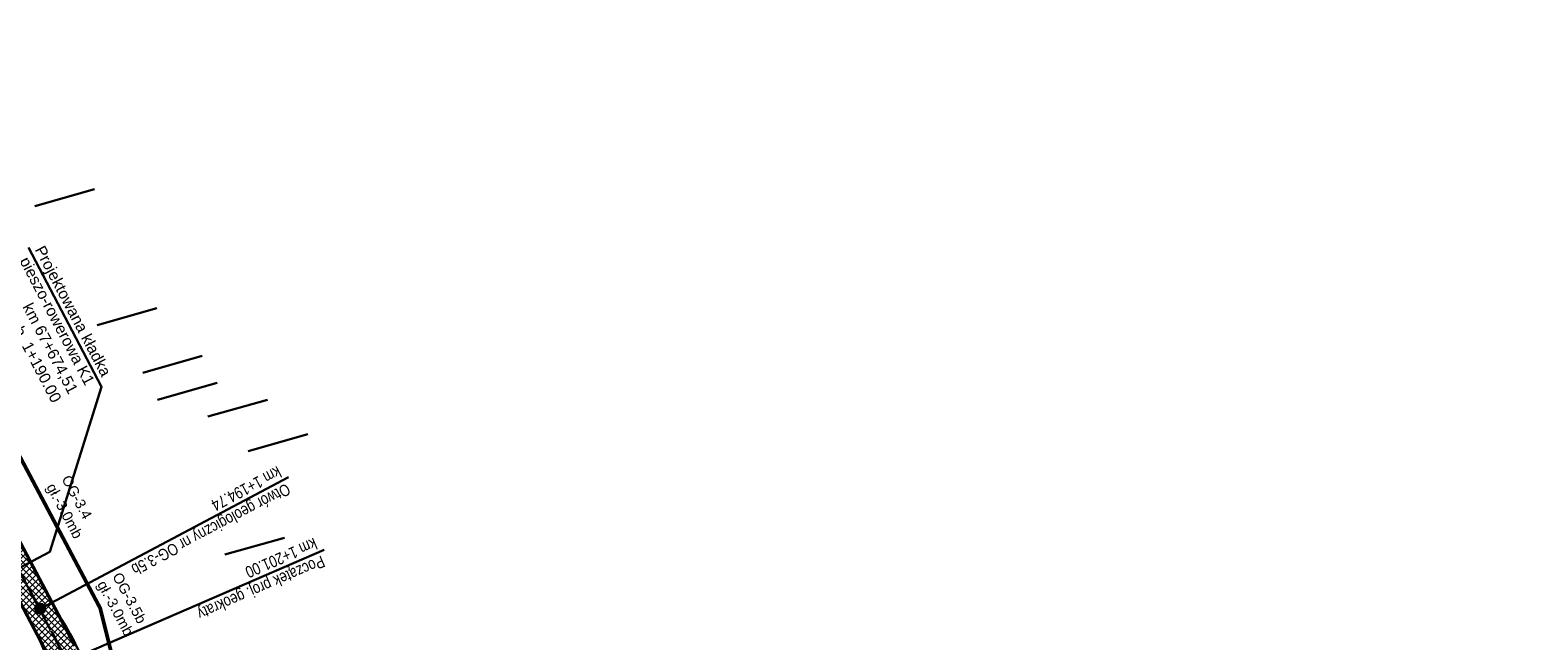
# Model space of a CAD drawing. Header units: metres. Extents: x 7529682 to 7533751, y 5721195 to 5727842.
# Tile 181 of 210: x 7530279 to 7530440, y 5726741 to 5726806. Entities that reach past the tile are written whole.
import ezdxf

# ---------------------------------------------------------------- set-up
doc = ezdxf.new("R2010")
doc.units = ezdxf.units.M
for name, pattern in [('817-dzialki-09-05-04$0$HIDDEN', [0.375, 0.25, -0.125]), ('CENTER', [50.8, 31.75, -6.35, 6.35, -6.35]), ('CENTER2', [28.575, 19.05, -3.175, 3.175, -3.175])]:
    doc.linetypes.add(name, pattern=pattern)
doc.layers.add('C-DROGI-SYTUACJA', color=7, linetype='Continuous')
doc.layers.add('D-otw-geotechniczne', color=4, linetype='Continuous')
for name, color, linetype, lineweight, true_color in [('D-bariery', 7, 'FENCELINE2', 30, 0xff0f0f), ('D-ewidencja-numery', 7, 'Continuous', 50, 0x40ff00), ('D-hatch-ciag-pieszo-rowerowy', 7, 'Continuous', 13, 0xff9f80), ('D-LR-etap-III', 7, '817-dzialki-09-05-04$0$HIDDEN', 50, 0x00008f), ('D-podzialy-dzialek-Kobior', 7, 'Continuous', 30, 0xff0040)]:
    doc.layers.add(name, color=color, linetype=linetype, lineweight=lineweight, true_color=true_color)
for name, color, linetype, lineweight in [('D-obrzeża', 2, 'Continuous', 30), ('D-opisy', 2, 'Continuous', 30), ('D-otw-geotechniczne-opis', 7, 'Continuous', 30), ('D-oś', 10, 'CENTER', 30)]:
    doc.layers.add(name, color=color, linetype=linetype, lineweight=lineweight)
doc.styles.add('2mm08', font='arial.ttf', dxfattribs={"width": 0.8})
doc.styles.add('ARIAL', font='arial.ttf', dxfattribs={"height": 1})
doc.styles.get("Standard").update_dxf_attribs({"font": 'arial.ttf'})
doc.linetypes.add('FENCELINE2', pattern='A,6.35,-2.54,[132,ltypeshp.shx,S=2.54,R=0,X=-2.54,Y=0],-2.54,25.4', length=36.83)

# ---------------------------------------------------------------- blocks, each defined once
blk = doc.blocks.new('otwor')
at = {"layer": 'D-otw-geotechniczne', "lineweight": 25}
h = blk.add_hatch(color=256, dxfattribs=at)
edge = h.paths.add_edge_path()
edge.add_arc((0, 0), 1.16, 0, 360)
blk.add_circle((0, 0), 1.16, dxfattribs=at)

msp = doc.modelspace()

# ---------------------------------------------------------------- hatches: boundary and pattern name
at = {"layer": 'D-hatch-ciag-pieszo-rowerowy'}
h = msp.add_hatch(dxfattribs=at)
h.set_pattern_fill('ANSI37', color=256, scale=0.15, style=0)
h.set_pattern_definition([(45, (0, 0), (-0.33675960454, 0.33675960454), []), (135, (0, 0), (-0.33675960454, -0.33675960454), [])])
edge = h.paths.add_edge_path()
edge.add_line((7530283.833, 5726728.997), (7530286.28, 5726729.51))
edge.add_line((7530286.28, 5726729.51), (7530284.652, 5726736.563))
edge.add_arc((7530268.68, 5726732.277), 16.536, 15.0227, 28.03049)
edge.add_line((7530283.277, 5726740.048), (7530282.392, 5726741.774))
edge.add_line((7530282.392, 5726741.774), (7530274.686, 5726756.331))
edge.add_line((7530274.686, 5726756.331), (7530273.91, 5726757.795))
edge.add_arc((7530256.237, 5726748.432), 20, 27.9173, 42.79309)
edge.add_line((7530270.913, 5726762.019), (7530265.906, 5726767.427))
edge.add_line((7530265.906, 5726767.427), (7530264.072, 5726765.729))
edge.add_line((7530264.072, 5726765.729), (7530266.929, 5726762.642))
edge.add_arc((7530249.054, 5726744.94), 25.158, 35.87851, 44.72219, ccw=False)
edge.add_line((7530269.438, 5726759.684), (7530270.155, 5726758.6))
edge.add_line((7530270.155, 5726758.6), (7530270.8, 5726757.472))
edge.add_line((7530270.8, 5726757.472), (7530280.403, 5726739.321))
edge.add_line((7530280.403, 5726739.321), (7530281.385, 5726737.172))
edge.add_line((7530281.385, 5726737.172), (7530282.232, 5726734.968))
edge.add_arc((7530245.156, 5726721.986), 39.283, 14.8317, 19.29733, ccw=False)
edge.add_line((7530283.13, 5726732.041), (7530283.833, 5726728.997))

# ---------------------------------------------------------------- linework, layer by layer
at = {"layer": 'C-DROGI-SYTUACJA', "color": 10, "linetype": 'CENTER2', "lineweight": 35, "ltscale": 0.2}
msp.add_lwpolyline([(7530272.969, 5726756.475), (7530281.424, 5726740.504, -0.065084), (7530284.142, 5726733.217), (7530284.891, 5726729.972, 0.0644627), (7530289.362, 5726717.937), (7530322.484, 5726654.998), (7530339.922, 5726621.886), (7530356.842, 5726589.483), (7530379.806, 5726546.279), (7530402.949, 5726502.005), (7530424.44, 5726461.025)], format="xyb", dxfattribs=at)
at = {"layer": 'D-bariery', "ltscale": 0.05, "flags": 128}
for points in [[(7530261.044, 5726774.425, 0.0552996), (7530266.09, 5726767.597), (7530271.655, 5726761.585, -0.0892164), (7530274.919, 5726756.078), (7530274.919, 5726756.078), (7530281.911, 5726742.873), (7530281.911, 5726742.873, -0.0733177), (7530284.987, 5726736.22), (7530286.926, 5726727.824, 0.0213959), (7530289.132, 5726721.882, 0.0213959)], [(7530258.449, 5726772.919, 0.0552996), (7530263.888, 5726765.559), (7530266.746, 5726762.473, -0.0610233), (7530269.951, 5726758.359), (7530272.2, 5726754.638), (7530279.645, 5726740.577), (7530281.209, 5726736.952, -0.0329871), (7530282.886, 5726731.985), (7530283.925, 5726727.488, 0.0343879), (7530286.376, 5726720.683)]]:
    msp.add_lwpolyline(points, format="xyb", dxfattribs=at)
at = {"layer": 'D-ewidencja-numery', "color": 12, "ltscale": 15, "true_color": 0xc70000}
msp.add_lwpolyline([(7530277.51, 5726760.213), (7530286.037, 5726744.107), (7530288.097, 5726735.884), (7530290.394, 5726725.047), (7530296.177, 5726713.583), (7530302.726, 5726701.182), (7530325.685, 5726657.466), (7530343.244, 5726623.649), (7530360.23, 5726591.747), (7530383.209, 5726548.059), (7530406.018, 5726503.606), (7530427.465, 5726462.62)], dxfattribs=at)
at = {"layer": 'D-LR-etap-III', "ltscale": 10, "flags": 128}
msp.add_lwpolyline([(7531750.474, 5723895.103, 0.4, 0.4, 0), (7531750.505, 5723895.13, 0.4, 0.4, 0), (7531682.71, 5724022.92, 0.4, 0.4, 0), (7531619.177, 5724147.204, 0.4, 0.4, 0), (7531592.309, 5724198.489, 0.4, 0.4, 0), (7531553.264, 5724272.919, 0.4, 0.4, 0), (7531504.02, 5724366.79, 0.4, 0.4, 0), (7531482.09, 5724407.62, 0.4, 0.4, 0), (7531412.35, 5724541.183, 0.4, 0.4, 0), (7531388.464, 5724586.93, 0.4, 0.4, 0), (7531345.12, 5724669.94, 0.4, 0.4, 0), (7531127.66, 5725081.67, 0.4, 0.4, 0), (7531059.253, 5725211.041, 0.4, 0.4, 0), (7531008.007, 5725307.954, 0.4, 0.4, 0), (7530964.182, 5725390.836, 0.4, 0.4, 0), (7530914.557, 5725484.684, 0.4, 0.4, 0), (7530865.243, 5725577.494, 0.4, 0.4, 0), (7530840.085, 5725624.059, 0.4, 0.4, 0), (7530802.56, 5725694.925, 0.4, 0.4, 0), (7530755.54, 5725787.51, 0.4, 0.4, 0), (7530708.718, 5725876.303, 0.4, 0.4, 0), (7530695.12, 5725902.09, 0.4, 0.4, 0), (7530642.914, 5726001.078, 0.4, 0.4, 0), (7530634.935, 5726016.147, 0.4, 0.4, 0), (7530610.82, 5726061.93, 0.4, 0.4, 0), (7530610.82, 5726061.93, 0.4, 0.4, 0), (7530607.21, 5726063.51, 0.4, 0.4, 0), (7530597.42, 5726080.68, 0.4, 0.4, 0), (7530591.16, 5726088.44, 0.4, 0.4, 0), (7530581.28, 5726107.21, 0.4, 0.4, 0), (7530571.29, 5726130.56, 0.4, 0.4, 0), (7530549.555, 5726171.527, 0.4, 0.4, 0), (7530531.014, 5726206.474, 0.4, 0.4, 0), (7530516.461, 5726236.017, 0.4, 0.4, 0), (7530500.799, 5726266.141, 0.4, 0.4, 0), (7530491.35, 5726283.94, 0.4, 0.4, 0), (7530482.4, 5726303.41, 0.4, 0.4, 0), (7530482.4, 5726303.41, 0.4, 0.4, 0), (7530450.41, 5726357.28, 0.4, 0.4, 0), (7530397.759, 5726458.5, 0.4, 0.4, 0), (7530334.708, 5726583.665, 0.4, 0.4, 0), (7530303.939, 5726645.168, 0.4, 0.4, 0), (7530300.51, 5726651.778, 0.4, 0.4, 0), (7530289.214, 5726671.967, 0.4, 0.4, 0), (7530281.54, 5726685.57, 0.4, 0.4, 0), (7530261.371, 5726724.163, 0.4, 0.4, 0), (7530254.03, 5726738.21, 0.4, 0.4, 0), (7530197.22, 5726845.06, 0.4, 0.4, 0), (7530194.71, 5726849.15, 0.4, 0.4, 0), (7530195.92, 5726850.75, 0.4, 0.4, 0), (7530170.547, 5726892.961, 0.4, 0.4, 0), (7530143.175, 5726945.066, 0.4, 0.4, 0), (7530105.06, 5727018.32, 0.4, 0.4, 0), (7530100.06, 5727027.16, 0.4, 0.4, 0), (7530062.319, 5727099.625, 0.4, 0.4, 0), (7530015.379, 5727189.42, 0.4, 0.4, 0), (7529983.208, 5727250.207, 0.4, 0.4, 0), (7529953.284, 5727306.747, 0.4, 0.4, 0), (7529900.671, 5727406.159, 0.4, 0.4, 0), (7529890.63, 5727425.131, 0.4, 0.4, 0), (7529875.155, 5727454.426, 0.4, 0.4, 0), (7529857.56, 5727487.787, 0.4, 0.4, 0), (7529835.194, 5727530.193, 0.4, 0.4, 0), (7529811.741, 5727574.662, 0.4, 0.4, 0), (7529792.102, 5727611.923, 0.4, 0.4, 0), (7529768.066, 5727657.47, 0.4, 0.4, 0), (7529755.211, 5727682.131, 0.4, 0.4, 0), (7529753.31, 5727681.13, 0.4, 0.4, 0), (7529739.21, 5727707.77, 0.4, 0.4, 0), (7529735.395, 5727711.252, 0.4, 0.4, 0), (7529725.42, 5727730.2, 0.4, 0.4, 0), (7529723.55, 5727729.88, 0.4, 0.4, 0), (7529695.567, 5727782.932, 0.4, 0.4, 0), (7529717.68, 5727794.024, 0.4, 0.4, 0), (7529736.275, 5727758.647, 0.4, 0.4, 0), (7529736.275, 5727758.647, 0.4, 0.4, 0), (7529744.511, 5727750.406, 0.4, 0.4, 0), (7529744.511, 5727750.406, 0.4, 0.4, 0), (7529750.283, 5727738.55, 0.4, 0.4, 0), (7529777.109, 5727687.569, 0.4, 0.4, 0), (7529796.515, 5727651.33, 0.4, 0.4, 0), (7529814.938, 5727616.793, 0.4, 0.4, 0), (7529839.007, 5727572.304, 0.4, 0.4, 0), (7529860.618, 5727532.509, 0.4, 0.4, 0), (7529882.349, 5727491.504, 0.4, 0.4, 0), (7529904.865, 5727449.096, 0.4, 0.4, 0), (7529920.747, 5727418.885, 0.4, 0.4, 0), (7529946.677, 5727368.547, 0.4, 0.4, 0), (7529972.025, 5727320.573, 0.4, 0.4, 0), (7529987.74, 5727290.153, 0.4, 0.4, 0), (7529996.497, 5727273.662, 0.4, 0.4, 0), (7530017.541, 5727234.203, 0.4, 0.4, 0), (7530033.054, 5727204.864, 0.4, 0.4, 0), (7530051.623, 5727170.223, 0.4, 0.4, 0), (7530069.277, 5727137.016, 0.4, 0.4, 0), (7530089.385, 5727097.534, 0.4, 0.4, 0), (7530109.713, 5727060.747, 0.4, 0.4, 0), (7530136.77, 5727011.64, 0.4, 0.4, 0), (7530162.447, 5726962.744, 0.4, 0.4, 0), (7530187.674, 5726916.992, 0.4, 0.4, 0), (7530207.821, 5726879.335, 0.4, 0.4, 0), (7530230.626, 5726834.519, 0.4, 0.4, 0), (7530262.288, 5726776.618, 0.4, 0.4, 0), (7530277.51, 5726760.213, 0.4, 0.4, 0), (7530286.037, 5726744.107, 0.4, 0.4, 0), (7530288.097, 5726735.884, 0.4, 0.4, 0), (7530290.394, 5726725.047, 0.4, 0.4, 0), (7530296.177, 5726713.583, 0.4, 0.4, 0), (7530302.726, 5726701.182, 0.4, 0.4, 0), (7530325.685, 5726657.466, 0.4, 0.4, 0), (7530343.244, 5726623.649, 0.4, 0.4, 0), (7530360.23, 5726591.747, 0.4, 0.4, 0), (7530383.209, 5726548.059, 0.4, 0.4, 0), (7530406.018, 5726503.606, 0.4, 0.4, 0), (7530427.465, 5726462.62, 0.4, 0.4, 0), (7530447.928, 5726424.388, 0.4, 0.4, 0), (7530471.127, 5726379.921, 0.4, 0.4, 0), (7530490.501, 5726343.033, 0.4, 0.4, 0), (7530509.499, 5726306.733, 0.4, 0.4, 0), (7530529.89, 5726267.244, 0.4, 0.4, 0), (7530543.852, 5726238.99, 0.4, 0.4, 0), (7530554.809, 5726218.944, 0.4, 0.4, 0), (7530559.027, 5726212.223, 0.4, 0.4, 0), (7530563.061, 5726206.41, 0.4, 0.4, 0), (7530566.934, 5726200.464, 0.4, 0.4, 0), (7530569.771, 5726194.902, 0.4, 0.4, 0), (7530571.473, 5726191.282, 0.4, 0.4, 0), (7530572.839, 5726188.025, 0.4, 0.4, 0), (7530575.295, 5726182.035, 0.4, 0.4, 0), (7530579.737, 5726173.306, 0.4, 0.4, 0), (7530583.3, 5726167.41, 0.4, 0.4, 0), (7530593.4, 5726163.33, 0.4, 0.4, 0), (7530598.618, 5726155.264, 0.4, 0.4, 0), (7530608.258, 5726140.497, 0.4, 0.4, 0), (7530603.27, 5726136.83, 0.4, 0.4, 0), (7530606.53, 5726131.84, 0.4, 0.4, 0), (7530604.239, 5726124.217, 0.4, 0.4, 0), (7530605.847, 5726121.63, 0.4, 0.4, 0), (7530608.972, 5726116.164, 0.4, 0.4, 0), (7530618.114, 5726097.791, 0.4, 0.4, 0), (7530651.213, 5726034.96, 0.4, 0.4, 0), (7530670.244, 5725998.611, 0.4, 0.4, 0), (7530698.075, 5725945.953, 0.4, 0.4, 0), (7530716.506, 5725911.305, 0.4, 0.4, 0), (7530735.223, 5725875.667, 0.4, 0.4, 0), (7530752.504, 5725842.155, 0.4, 0.4, 0), (7530778.311, 5725793.501, 0.4, 0.4, 0), (7530797.5, 5725756.382, 0.4, 0.4, 0), (7530812.519, 5725728.289, 0.4, 0.4, 0), (7530820.039, 5725713.16, 0.4, 0.4, 0), (7530822.422, 5725710.194, 0.4, 0.4, 0), (7530833.155, 5725688.801, 0.4, 0.4, 0), (7530849.629, 5725656.159, 0.4, 0.4, 0), (7530867.983, 5725621.964, 0.4, 0.4, 0), (7530872.63, 5725612.888, 0.4, 0.4, 0), (7530880.354, 5725597.595, 0.4, 0.4, 0), (7530883.839, 5725593.389, 0.4, 0.4, 0), (7530891.782, 5725587.763, 0.4, 0.4, 0), (7530895.039, 5725584.281, 0.4, 0.4, 0), (7530897.034, 5725580.941, 0.4, 0.4, 0), (7530900.952, 5725579.946, 0.4, 0.4, 0), (7530904.81, 5725571.977, 0.4, 0.4, 0), (7530903.682, 5725568.566, 0.4, 0.4, 0), (7530908.901, 5725558.845, 0.4, 0.4, 0), (7530910.252, 5725545.672, 0.4, 0.4, 0), (7530912.873, 5725538.646, 0.4, 0.4, 0), (7530945.278, 5725478.464, 0.4, 0.4, 0), (7530959.692, 5725450.246, 0.4, 0.4, 0), (7531002.827, 5725368.192, 0.4, 0.4, 0), (7531044.704, 5725290.314, 0.4, 0.4, 0), (7531064.099, 5725253.213, 0.4, 0.4, 0), (7531083.01, 5725216.678, 0.4, 0.4, 0), (7531113.013, 5725158.466, 0.4, 0.4, 0), (7531137.364, 5725113.071, 0.4, 0.4, 0), (7531150.831, 5725086.712, 0.4, 0.4, 0), (7531159.746, 5725076.641, 0.4, 0.4, 0), (7531166.31, 5725074.58, 0.4, 0.4, 0), (7531172.29, 5725062.58, 0.4, 0.4, 0), (7531170.59, 5725055.606, 0.4, 0.4, 0), (7531173.733, 5725044.081, 0.4, 0.4, 0), (7531215.342, 5724964.86, 0.4, 0.4, 0), (7531238.054, 5724921.685, 0.4, 0.4, 0), (7531262.39, 5724875.283, 0.4, 0.4, 0), (7531295.587, 5724811.266, 0.4, 0.4, 0), (7531348.488, 5724712.363, 0.4, 0.4, 0), (7531363.741, 5724682.684, 0.4, 0.4, 0), (7531366.987, 5724675.865, 0.4, 0.4, 0), (7531382.541, 5724646.111, 0.4, 0.4, 0), (7531401.299, 5724610.875, 0.4, 0.4, 0), (7531428.965, 5724558.862, 0.4, 0.4, 0), (7531449.111, 5724520.398, 0.4, 0.4, 0), (7531477.293, 5724465.831, 0.4, 0.4, 0), (7531500.996, 5724421.113, 0.4, 0.4, 0), (7531512.122, 5724400.549, 0.4, 0.4, 0), (7531513.782, 5724396.757, 0.4, 0.4, 0), (7531526.32, 5724379.39, 0.4, 0.4, 0), (7531566.784, 5724302.736, 0.4, 0.4, 0), (7531612.277, 5724225.61, 0.4, 0.4, 0), (7531620.493, 5724210.548, 0.4, 0.4, 0), (7531631.578, 5724196.258, 0.4, 0.4, 0), (7531653.484, 5724152.434, 0.4, 0.4, 0), (7531661.151, 5724128.494, 0.4, 0.4, 0), (7531673.881, 5724101.186, 0.4, 0.4, 0), (7531684.691, 5724081.184, 0.4, 0.4, 0), (7531699.212, 5724051.17, 0.4, 0.4, 0), (7531704.034, 5724040.584, 0.4, 0.4, 0), (7531704.034, 5724040.584, 0.4, 0.4, 0), (7531703.913, 5724037.17, 0.4, 0.4, 0), (7531736.42, 5723969.232, 0.4, 0.4, 0), (7531738.285, 5723967.699, 0.4, 0.4, 0), (7531742.181, 5723962.346, 0.4, 0.4, 0), (7531744.286, 5723958.616, 0.4, 0.4, 0), (7531755.393, 5723944.193, 0.4, 0.4, 0), (7531758.69, 5723936.76, 0.4, 0.4, 0), (7531780.08, 5723929.25, 0.4, 0.4, 0), (7531792.612, 5723906.338, 0.4, 0.4, 0), (7531792.612, 5723906.338, 0.4, 0.4, 0), (7531756.962, 5723883.055, 0.4, 0.4, 0), (7531750.46, 5723895.13, 0.4, 0.4, 0), (7531750.46, 5723895.13, 0, 0, 0)], format="xyseb", dxfattribs=at)
at = {"layer": 'D-obrzeża', "linetype": 'ByBlock'}
msp.add_lwpolyline([(7530280.403, 5726739.321), (7530279.751, 5726740.565), (7530270.8, 5726757.472, 0.065084), (7530267.801, 5726761.701), (7530264.072, 5726765.729)], format="xyb", dxfattribs=at)
msp.add_lwpolyline([(7530283.277, 5726740.048), (7530283.076, 5726740.46), (7530282.893, 5726740.822), (7530282.623, 5726741.339), (7530282.314, 5726741.922), (7530274.494, 5726756.693)], dxfattribs=at)
at = {"layer": 'D-opisy'}
msp.add_line((7530282.439, 5726738.391), (7530309.967, 5726750.316), dxfattribs=at)
msp.add_lwpolyline([(7530278.399, 5726782.598), (7530286.203, 5726767.736), (7530280.681, 5726750.117), (7530264.029, 5726741.301)], dxfattribs=at)
at = {"layer": 'D-otw-geotechniczne-opis', "linetype": 'Continuous'}
msp.add_line((7530279.647, 5726744.036), (7530306.16, 5726758.073), dxfattribs=at)
at = {"layer": 'D-oś', "ltscale": 0.03}
msp.add_lwpolyline([(7529994.785, 5727271.452), (7530014.919, 5727233.118), (7530030.611, 5727203.571), (7530048.952, 5727168.884), (7530066.584, 5727135.609), (7530088.792, 5727092.929), (7530119.442, 5727037.047), (7530133.98, 5727010.094), (7530160.017, 5726961.45), (7530183.787, 5726917.333), (7530204.666, 5726877.528), (7530227.909, 5726832.904), (7530259.102, 5726774.826, 0.063585), (7530264.989, 5726766.578), (7530268.47, 5726762.818, -0.065084), (7530272.969, 5726756.475), (7530281.424, 5726740.504, -0.065084), (7530284.142, 5726733.217), (7530284.891, 5726729.972, 0.0644627), (7530289.362, 5726717.937), (7530322.484, 5726654.998)], format="xyb", dxfattribs=at)
at = {"layer": 'D-podzialy-dzialek-Kobior'}
for points in [[(7530279.072, 5726787.023), (7530285.431, 5726788.823)], [(7530285.724, 5726774.304), (7530292.083, 5726776.104)], [(7530290.589, 5726769.217), (7530296.949, 5726771.017)], [(7530292.168, 5726766.34), (7530298.527, 5726768.14)], [(7530297.539, 5726764.548), (7530303.898, 5726766.348)], [(7530301.852, 5726760.865), (7530308.211, 5726762.665)], [(7530299.359, 5726749.815), (7530305.718, 5726751.615)]]:
    msp.add_lwpolyline(points, dxfattribs=at)

# ---------------------------------------------------------------- block references
at = {"layer": 'D-otw-geotechniczne', "lineweight": 25, "xscale": 0.4687499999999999, "yscale": 0.4687499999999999, "zscale": 0.4687499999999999, "rotation": 266.0972142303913}
msp.add_blockref('otwor', (7530279.647, 5726744.036), dxfattribs=at)

# ---------------------------------------------------------------- texts
at = {"layer": 'D-opisy', "insert": (7530287.29, 5726769.246), "char_height": 1.2, "attachment_point": 3, "rotation": 297.70129}
msp.add_mtext_dynamic_manual_height_columns('Projektowana kładka \\Ppieszo-rowerowa K1\\Pkm 67+674,51\\Pkm rob. 1+190.00', width=35.39242, gutter_width=6, heights=[0], dxfattribs=at)
at = {"layer": 'D-opisy', "insert": (7530309.508, 5726750.117), "char_height": 1.25, "attachment_point": 4, "rotation": 203.42115, "style": '2mm08'}
msp.add_mtext('Początek proj. geokraty\\Pkm 1+201.00', dxfattribs=at)
at = {"layer": 'D-otw-geotechniczne', "linetype": 'Continuous', "char_height": 1.1, "attachment_point": 1, "rotation": 298, "style": 'ARIAL'}
for s, insert in [('OG-3.4\\Pgł.-3.0mb', (7530282.866, 5726758.424)), ('OG-3.5b\\Pgł.-3.0mb', (7530288.286, 5726748.036))]:
    msp.add_mtext_dynamic_manual_height_columns(s, width=9.91454, gutter_width=6, heights=[0], dxfattribs=dict(at, insert=insert))
at = {"layer": 'D-otw-geotechniczne-opis', "linetype": 'Continuous', "insert": (7530305.718, 5726757.839), "char_height": 1.25, "attachment_point": 4, "rotation": 207.89795, "style": '2mm08'}
msp.add_mtext('Otwór geologiczny nr OG-3.5b\\Pkm 1+194.74', dxfattribs=at)

doc.saveas('drawing.dxf')
